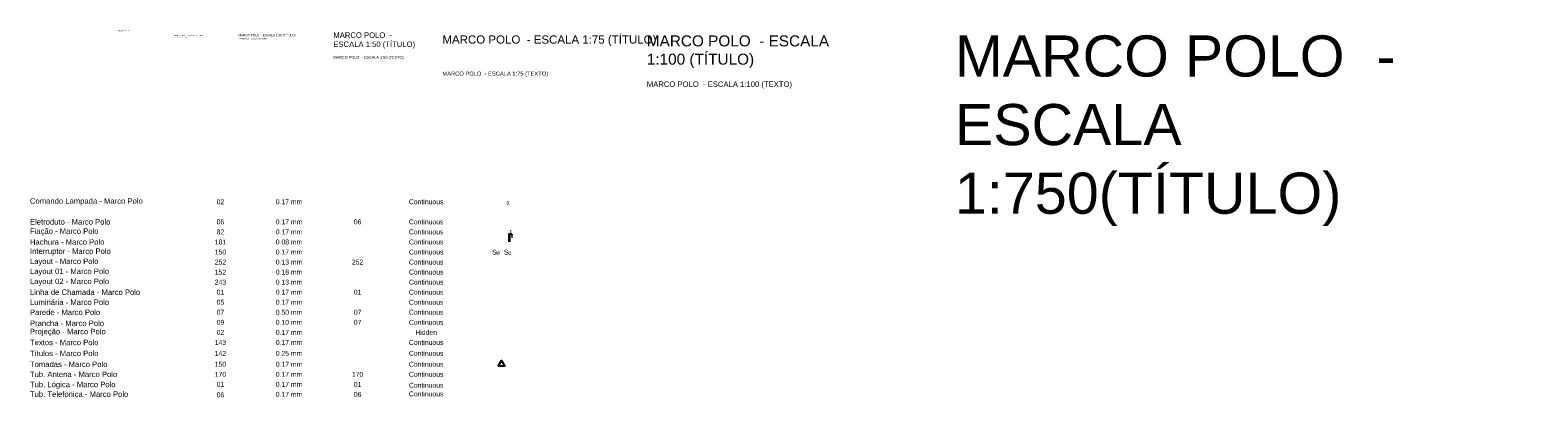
# Model space of a CAD drawing. Header units: millimetres. Extents: x 7 to 269, y 1 to 169.
# Tile 115 of 115: x 214 to 269, y 156 to 169. Entities that reach past the tile are written whole.
import ezdxf
from ezdxf.enums import TextEntityAlignment as Align

# ---------------------------------------------------------------- set-up
doc = ezdxf.new("R2010")
doc.units = ezdxf.units.MM
doc.header["$MEASUREMENT"] = 0
doc.linetypes.add('HIDDEN', pattern=[0.375, 0.25, -0.125])
for name, color, linetype, lineweight in [('Comando Lampada - Marco Polo', 2, 'Continuous', 9), ('Eletroduto - Marco Polo', 6, 'Continuous', 9), ('Fiação - Marco Polo', 3, 'Continuous', 9), ('Hachura - Marco Polo', 181, 'Continuous', 9), ('Interruptor - Marco Polo', 150, 'Continuous', 9), ('Layout - Marco Polo', 252, 'Continuous', 25), ('Layout 01 - Marco Polo', 152, 'Continuous', 25), ('Layout-02 - Marco Polo', 243, 'Continuous', 50), ('Linha de Chamada - Marco Polo', 1, 'Continuous', 25), ('Luminárias - Marco Polo', 5, 'Continuous', 25), ('Projeção - Marco Polo', 50, 'Continuous', 25), ('Textos - Marco Polo', 143, 'Continuous', 25), ('Tomadas - Marco Polo', 150, 'Continuous', 25), ('Tub. Antena - Marco Polo', 170, 'Continuous', 25), ('Tub. Lógica - Marco Polo', 30, 'Continuous', 25), ('Tub. Telefonica - Marco Polo', 6, 'Continuous', 25), ('Títulos - Marco Polo', 142, 'Continuous', 50)]:
    doc.layers.add(name, color=color, linetype=linetype, lineweight=lineweight)
doc.layers.add('Parede - Marco Polo', color=7, linetype='Continuous')
doc.layers.add('Prancha - Marco Polo', color=9, linetype='Continuous')
doc.styles.add('SANSSERIFBOLD', font='sasb____.pfb')
doc.styles.add('Textos 1-10 - Marco Polo', font='arial.ttf', dxfattribs={"height": 0.02})
doc.styles.add('Textos 1-100 - Marco Polo', font='arial.ttf', dxfattribs={"height": 0.2})
doc.styles.add('Textos 1-20 - Marco Polo', font='arial.ttf', dxfattribs={"height": 0.04})
doc.styles.add('Textos 1-5 - Marco Polo', font='arial.ttf', dxfattribs={"height": 0.01})
doc.styles.add('Textos 1-50 - Marco Polo', font='arial.ttf', dxfattribs={"height": 0.1})
doc.styles.add('Textos 1-75 - Marco Polo', font='arial.ttf', dxfattribs={"height": 0.15})
doc.styles.add('Textos 1-750 - Marco Polo', font='arial.ttf', dxfattribs={"height": 1.5})
doc.styles.add('Títulos 1-10 - Marco Polo', font='arial.ttf', dxfattribs={"height": 0.04})
doc.styles.add('Títulos 1-100 - Marco Polo', font='arial.ttf', dxfattribs={"height": 0.4})
doc.styles.add('Títulos 1-20 - Marco Polo', font='arial.ttf', dxfattribs={"height": 0.08})
doc.styles.add('Títulos 1-5 - Marco Polo', font='arial.ttf', dxfattribs={"height": 0.02})
doc.styles.add('Títulos 1-50 - Marco Polo', font='arial.ttf', dxfattribs={"height": 0.2})
doc.styles.add('Títulos 1-75 - Marco Polo', font='arial.ttf', dxfattribs={"height": 0.3})

msp = doc.modelspace()

# ---------------------------------------------------------------- linework, layer by layer
at = {"layer": 'Fiação - Marco Polo'}
for p, q in [((231.16, 161.455), (231.16, 161.149)), ((231.212, 161.454), (231.278, 161.454)), ((231.212, 161.454), (231.212, 161.148)), ((231.245, 161.416), (231.32, 161.416)), ((231.282, 161.416), (231.282, 161.302))]:
    msp.add_line(p, q, dxfattribs=at)
at = {"layer": 'Tomadas - Marco Polo'}
msp.add_lwpolyline([(230.786, 156.62), (230.907, 156.831), (231.028, 156.62)], close=True, dxfattribs=at)

# ---------------------------------------------------------------- texts
at = {"layer": 'Comando Lampada - Marco Polo', "width": 5.63522, "attachment_point": 4}
for s, insert, char_height, style in [('Comando Lampada - Marco Polo', (213.714, 162.612), 0.2, 'Textos 1-100 - Marco Polo'), ('a', (231.082, 162.589), 0.15, 'Textos 1-75 - Marco Polo')]:
    msp.add_mtext(s, dxfattribs=dict(at, insert=insert, char_height=char_height, style=style))
at = {"layer": 'Comando Lampada - Marco Polo', "char_height": 0.18, "width": 2.38, "attachment_point": 5}
for s, insert in [('02', (220.659, 162.612)), ('0.17 mm', (223.159, 162.612)), ('Continuous', (228.159, 162.612))]:
    msp.add_mtext(s, dxfattribs=dict(at, insert=insert))
at = {"layer": 'Eletroduto - Marco Polo', "insert": (213.714, 161.88), "char_height": 0.2, "width": 5.63522, "attachment_point": 4, "style": 'Textos 1-100 - Marco Polo'}
msp.add_mtext('Eletroduto - Marco Polo', dxfattribs=at)
at = {"layer": 'Eletroduto - Marco Polo', "char_height": 0.18, "width": 2.38, "attachment_point": 5}
for s, insert in [('06', (220.659, 161.88)), ('0.17 mm', (223.159, 161.88)), ('06', (225.659, 161.88)), ('Continuous', (228.159, 161.88))]:
    msp.add_mtext(s, dxfattribs=dict(at, insert=insert))
at = {"layer": 'Fiação - Marco Polo', "style": 'SANSSERIFBOLD'}
msp.add_text('3', height=0.0917, dxfattribs=at).set_placement((231.234, 161.49), align=Align.CENTER)
at = {"layer": 'Fiação - Marco Polo', "insert": (213.714, 161.514), "char_height": 0.2, "width": 5.63522, "attachment_point": 4, "style": 'Textos 1-100 - Marco Polo'}
msp.add_mtext('Fiação - Marco Polo', dxfattribs=at)
at = {"layer": 'Fiação - Marco Polo', "char_height": 0.18, "width": 2.38, "attachment_point": 5}
for s, insert in [('82', (220.659, 161.514)), ('0.17 mm', (223.159, 161.514)), ('Continuous', (228.159, 161.514))]:
    msp.add_mtext(s, dxfattribs=dict(at, insert=insert))
at = {"layer": 'Hachura - Marco Polo', "insert": (213.714, 161.147), "char_height": 0.2, "width": 5.63522, "attachment_point": 4, "style": 'Textos 1-100 - Marco Polo'}
msp.add_mtext('Hachura - Marco Polo', dxfattribs=at)
at = {"layer": 'Hachura - Marco Polo', "char_height": 0.18, "width": 2.38, "attachment_point": 5}
for s, insert in [('181', (220.659, 161.147)), ('0.08 mm', (223.159, 161.147)), ('Continuous', (228.159, 161.147))]:
    msp.add_mtext(s, dxfattribs=dict(at, insert=insert))
at = {"layer": 'Interruptor - Marco Polo', "attachment_point": 4}
for s, insert, char_height, width, style in [('Interruptor - Marco Polo', (213.714, 160.781), 0.2, 5.63522, 'Textos 1-100 - Marco Polo'), ('S', (230.561, 160.776), 0.18, 6.76227, 'Textos 1-75 - Marco Polo'), ('w', (230.709, 160.766), 0.15, 5.63522, 'Textos 1-75 - Marco Polo'), ('S', (230.994, 160.776), 0.18, 6.76227, 'Textos 1-75 - Marco Polo'), ('a', (231.142, 160.766), 0.15, 5.63522, 'Textos 1-75 - Marco Polo')]:
    msp.add_mtext(s, dxfattribs=dict(at, insert=insert, char_height=char_height, width=width, style=style))
at = {"layer": 'Interruptor - Marco Polo', "char_height": 0.18, "width": 2.38, "attachment_point": 5}
for s, insert in [('150', (220.659, 160.781)), ('0.17 mm', (223.159, 160.781)), ('Continuous', (228.159, 160.781))]:
    msp.add_mtext(s, dxfattribs=dict(at, insert=insert))
at = {"layer": 'Layout - Marco Polo', "insert": (213.714, 160.415), "char_height": 0.2, "width": 5.63522, "attachment_point": 4, "style": 'Textos 1-100 - Marco Polo'}
msp.add_mtext('Layout - Marco Polo', dxfattribs=at)
at = {"layer": 'Layout - Marco Polo', "char_height": 0.18, "width": 2.38, "attachment_point": 5}
for s, insert in [('252', (220.659, 160.415)), ('0.13 mm', (223.159, 160.415)), ('252', (225.659, 160.415)), ('Continuous', (228.159, 160.415))]:
    msp.add_mtext(s, dxfattribs=dict(at, insert=insert))
at = {"layer": 'Layout 01 - Marco Polo', "insert": (213.714, 160.049), "char_height": 0.2, "width": 5.63522, "attachment_point": 4, "style": 'Textos 1-100 - Marco Polo'}
msp.add_mtext('Layout 01 - Marco Polo', dxfattribs=at)
at = {"layer": 'Layout 01 - Marco Polo', "char_height": 0.18, "width": 2.38, "attachment_point": 5}
for s, insert in [('152', (220.659, 160.049)), ('0.18 mm', (223.159, 160.049)), ('Continuous', (228.159, 160.049))]:
    msp.add_mtext(s, dxfattribs=dict(at, insert=insert))
at = {"layer": 'Layout-02 - Marco Polo', "lineweight": 0, "ltscale": 50, "insert": (213.714, 159.683), "char_height": 0.2, "width": 5.63522, "attachment_point": 4, "style": 'Textos 1-100 - Marco Polo'}
msp.add_mtext('Layout 02 - Marco Polo', dxfattribs=at)
at = {"layer": 'Layout-02 - Marco Polo', "lineweight": 0, "ltscale": 50, "char_height": 0.18, "width": 2.38, "attachment_point": 5}
for s, insert in [('243', (220.659, 159.683)), ('0.13 mm', (223.159, 159.683)), ('Continuous', (228.159, 159.683))]:
    msp.add_mtext(s, dxfattribs=dict(at, insert=insert))
at = {"layer": 'Linha de Chamada - Marco Polo', "insert": (213.714, 159.316), "char_height": 0.2, "width": 5.63522, "attachment_point": 4, "style": 'Textos 1-100 - Marco Polo'}
msp.add_mtext('Linha de Chamada - Marco Polo', dxfattribs=at)
at = {"layer": 'Linha de Chamada - Marco Polo', "char_height": 0.18, "width": 2.38, "attachment_point": 5}
for s, insert in [('01', (220.659, 159.316)), ('0.17 mm', (223.159, 159.316)), ('01', (225.659, 159.316)), ('Continuous', (228.159, 159.316))]:
    msp.add_mtext(s, dxfattribs=dict(at, insert=insert))
at = {"layer": 'Luminárias - Marco Polo', "insert": (213.714, 158.95), "char_height": 0.2, "width": 5.63522, "attachment_point": 4, "style": 'Textos 1-100 - Marco Polo'}
msp.add_mtext('Luminária - Marco Polo', dxfattribs=at)
at = {"layer": 'Luminárias - Marco Polo', "char_height": 0.18, "width": 2.38, "attachment_point": 5}
for s, insert in [('05', (220.659, 158.95)), ('0.17 mm', (223.159, 158.95)), ('Continuous', (228.159, 158.95))]:
    msp.add_mtext(s, dxfattribs=dict(at, insert=insert))
at = {"layer": 'Parede - Marco Polo', "insert": (213.714, 158.584), "char_height": 0.2, "width": 5.63522, "attachment_point": 4, "style": 'Textos 1-100 - Marco Polo'}
msp.add_mtext('Parede - Marco Polo', dxfattribs=at)
at = {"layer": 'Parede - Marco Polo', "char_height": 0.18, "width": 2.38, "attachment_point": 5}
for s, insert in [('07', (220.659, 158.584)), ('0.50 mm', (223.159, 158.584)), ('07', (225.659, 158.584)), ('Continuous', (228.159, 158.584))]:
    msp.add_mtext(s, dxfattribs=dict(at, insert=insert))
at = {"layer": 'Prancha - Marco Polo', "linetype": 'HIDDEN', "insert": (213.714, 158.183), "char_height": 0.2, "width": 5.63522, "attachment_point": 4, "style": 'Textos 1-100 - Marco Polo'}
msp.add_mtext('Prancha - Marco Polo', dxfattribs=at)
at = {"layer": 'Prancha - Marco Polo', "linetype": 'HIDDEN', "char_height": 0.18, "width": 2.38, "attachment_point": 5}
for s, insert in [('09', (220.659, 158.218)), ('0.10 mm', (223.159, 158.218)), ('07', (225.659, 158.218)), ('Continuous', (228.159, 158.218))]:
    msp.add_mtext(s, dxfattribs=dict(at, insert=insert))
at = {"layer": 'Projeção - Marco Polo', "linetype": 'HIDDEN'}
for s, insert, char_height, width, attachment_point, style in [('\\pi-0.06,l0.06,t0.06;{\\fSymbol|b0|i0|c2|p18;·^I}', (218.2, 168.053), 0.02, 0.93576, 9, 'Textos 1-10 - Marco Polo'), ('Projeção - Marco Polo', (213.714, 157.852), 0.2, 5.63522, 4, 'Textos 1-100 - Marco Polo')]:
    msp.add_mtext(s, dxfattribs=dict(at, insert=insert, char_height=char_height, width=width, attachment_point=attachment_point, style=style))
at = {"layer": 'Projeção - Marco Polo', "linetype": 'HIDDEN', "char_height": 0.18, "width": 2.38, "attachment_point": 5}
for s, insert in [('02', (220.659, 157.852)), ('0.17 mm', (223.159, 157.852)), ('Hidden', (228.159, 157.852))]:
    msp.add_mtext(s, dxfattribs=dict(at, insert=insert))
at = {"layer": 'Textos - Marco Polo'}
for s, insert, char_height, width, attachment_point, style in [('MARCO POLO  - ESCALA 1:5 (TEXTO)', (216.854, 168.818), 0.01, 2.80231, 1, 'Textos 1-5 - Marco Polo'), ('MARCO POLO  - ESCALA 1:10 (TEXTO)', (218.991, 168.624), 0.02, 2.80231, 1, 'Textos 1-10 - Marco Polo'), ('MARCO POLO  - ESCALA 1:20 (TEXTO)', (221.319, 168.58), 0.04, 2.80231, 1, 'Textos 1-20 - Marco Polo'), ('MARCO POLO  - ESCALA 1:50 (TEXTO)', (224.775, 167.927), 0.1, 2.80231, 1, 'Textos 1-50 - Marco Polo'), ('MARCO POLO  - ESCALA 1:75 (TEXTO)', (228.751, 167.361), 0.15, 5.82395, 1, 'Textos 1-75 - Marco Polo'), ('MARCO POLO  - ESCALA 1:100 (TEXTO)', (236.203, 166.999), 0.2, 5.82395, 1, 'Textos 1-100 - Marco Polo'), ('Textos - Marco Polo', (213.714, 157.485), 0.2, 5.63522, 4, 'Textos 1-100 - Marco Polo')]:
    msp.add_mtext(s, dxfattribs=dict(at, insert=insert, char_height=char_height, width=width, attachment_point=attachment_point, style=style))
at = {"layer": 'Textos - Marco Polo', "char_height": 0.18, "width": 2.38, "attachment_point": 5}
for s, insert in [('143', (220.659, 157.485)), ('0.17 mm', (223.159, 157.485)), ('Continuous', (228.159, 157.485))]:
    msp.add_mtext(s, dxfattribs=dict(at, insert=insert))
at = {"layer": 'Tomadas - Marco Polo', "insert": (213.714, 156.689), "char_height": 0.2, "width": 5.63522, "attachment_point": 4, "style": 'Textos 1-100 - Marco Polo'}
msp.add_mtext('Tomadas - Marco Polo', dxfattribs=at)
at = {"layer": 'Tomadas - Marco Polo', "char_height": 0.18, "width": 2.38, "attachment_point": 5}
for s, insert in [('150', (220.659, 156.689)), ('0.17 mm', (223.159, 156.689)), ('Continuous', (228.159, 156.689))]:
    msp.add_mtext(s, dxfattribs=dict(at, insert=insert))
at = {"layer": 'Tub. Antena - Marco Polo', "insert": (213.714, 156.322), "char_height": 0.2, "width": 5.63522, "attachment_point": 4, "style": 'Textos 1-100 - Marco Polo'}
msp.add_mtext('Tub. Antena - Marco Polo', dxfattribs=at)
at = {"layer": 'Tub. Antena - Marco Polo', "char_height": 0.18, "width": 2.38, "attachment_point": 5}
for s, insert in [('170', (220.659, 156.322)), ('0.17 mm', (223.159, 156.322)), ('170', (225.659, 156.322)), ('Continuous', (228.159, 156.322))]:
    msp.add_mtext(s, dxfattribs=dict(at, insert=insert))
at = {"layer": 'Tub. Lógica - Marco Polo', "insert": (213.714, 155.924), "char_height": 0.2, "width": 5.63522, "attachment_point": 4, "style": 'Textos 1-100 - Marco Polo'}
msp.add_mtext('Tub. Lógica - Marco Polo', dxfattribs=at)
at = {"layer": 'Tub. Lógica - Marco Polo', "char_height": 0.18, "width": 2.38, "attachment_point": 5}
for s, insert in [('01', (220.659, 155.956)), ('0.17 mm', (223.159, 155.956)), ('01', (225.659, 155.956)), ('Continuous', (228.159, 155.924))]:
    msp.add_mtext(s, dxfattribs=dict(at, insert=insert))
at = {"layer": 'Tub. Telefonica - Marco Polo', "insert": (213.714, 155.6), "char_height": 0.2, "width": 5.63522, "attachment_point": 4, "style": 'Textos 1-100 - Marco Polo'}
msp.add_mtext('Tub. Telefonica - Marco Polo', dxfattribs=at)
at = {"layer": 'Tub. Telefonica - Marco Polo', "char_height": 0.18, "width": 2.38, "attachment_point": 5}
for s, insert in [('06', (220.659, 155.573)), ('0.17 mm', (223.159, 155.593)), ('06', (225.659, 155.592)), ('Continuous', (228.159, 155.609))]:
    msp.add_mtext(s, dxfattribs=dict(at, insert=insert))
at = {"layer": 'Títulos - Marco Polo'}
for s, insert, char_height, width, attachment_point, style in [('MARCO POLO  - ESCALA 1:5 (TÍTULO)', (216.852, 168.863), 0.02, 2.97578, 1, 'Títulos 1-5 - Marco Polo'), ('MARCO POLO  - ESCALA 1:20 (TÍTULO)', (221.319, 168.729), 0.08, 2.97578, 1, 'Títulos 1-20 - Marco Polo'), ('MARCO POLO  - ESCALA 1:50 (TÍTULO)', (224.775, 168.788), 0.2, 2.97578, 1, 'Títulos 1-50 - Marco Polo'), ('MARCO POLO  - ESCALA 1:75 (TÍTULO)', (228.751, 168.678), 0.3, 7.51615, 1, 'Títulos 1-75 - Marco Polo'), ('MARCO POLO  - ESCALA 1:10 (TÍTULO)', (218.991, 168.694), 0.04, 2.97578, 1, 'Títulos 1-10 - Marco Polo'), ('MARCO POLO  - ESCALA 1:100 (TÍTULO)', (236.203, 168.678), 0.4, 7.51615, 1, 'Títulos 1-100 - Marco Polo'), ('MARCO POLO  - ESCALA 1:750(TÍTULO)', (247.434, 168.678), 1.5, 22.09475, 1, 'Textos 1-750 - Marco Polo'), ('Títulos - Marco Polo', (213.714, 157.087), 0.2, 5.63522, 4, 'Textos 1-100 - Marco Polo')]:
    msp.add_mtext(s, dxfattribs=dict(at, insert=insert, char_height=char_height, width=width, attachment_point=attachment_point, style=style))
at = {"layer": 'Títulos - Marco Polo', "char_height": 0.18, "width": 2.38, "attachment_point": 5}
for s, insert in [('142', (220.659, 157.087)), ('0.25 mm', (223.159, 157.087)), ('Continuous', (228.159, 157.087))]:
    msp.add_mtext(s, dxfattribs=dict(at, insert=insert))

doc.saveas('drawing.dxf')
